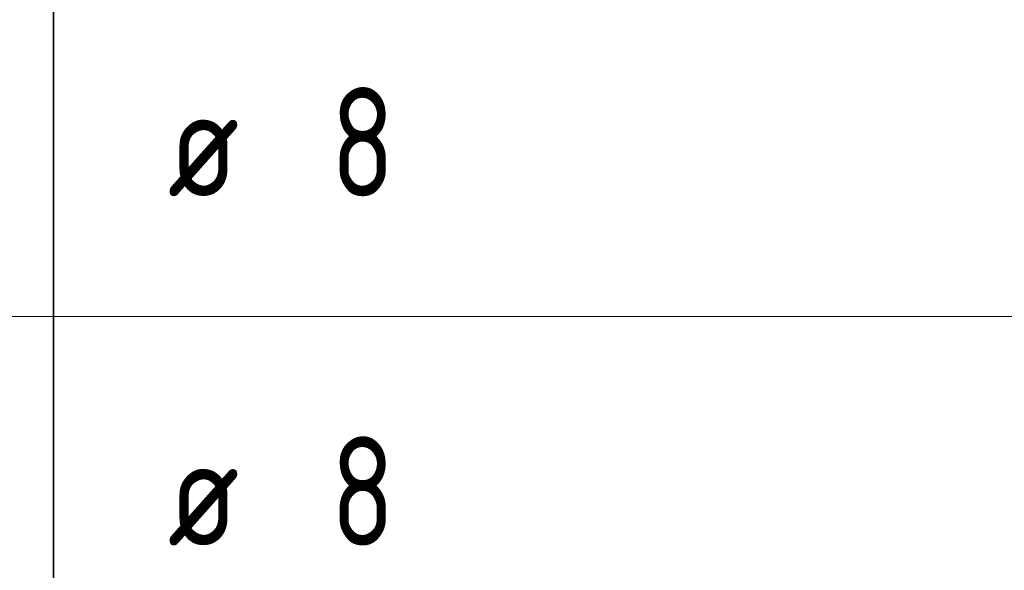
# Model space of a CAD drawing. Header units: metres. Extents: x -38 to 97, y -15 to 21.
# Tile 178 of 230: x 75.34 to 77.6, y 8.69 to 9.95. Entities that reach past the tile are written whole.
import ezdxf

# ---------------------------------------------------------------- set-up
doc = ezdxf.new("R2010")
doc.units = ezdxf.units.M
doc.styles.add('ISOCPEUR', font='txt')

msp = doc.modelspace()

# ---------------------------------------------------------------- linework, layer by layer
at = {"color": 7, "linetype": 'Continuous', "lineweight": 35, "transparency": 33554687}
for p, q in [((75.4198, 10.0717), (75.4198, 9.2717)), ((75.4198, 9.2717), (75.4198, 8.4717))]:
    msp.add_line(p, q, dxfattribs=at)
at = {"color": 7, "linetype": 'Continuous', "lineweight": 13, "transparency": 33554687}
msp.add_line((86.4198, 9.2717), (67.9198, 9.2717), dxfattribs=at)

# ---------------------------------------------------------------- texts
at = {"color": 7, "linetype": 'Continuous', "lineweight": 35, "transparency": 33554687, "char_height": 0.25, "attachment_point": 7, "style": 'ISOCPEUR'}
for s, insert, width in [('\\W0.78;8', (76.055, 9.5467), 0.272006), ('\\W0.82;ø', (75.6817, 9.5467), 0.327205), ('\\W0.78;8', (76.055, 8.7467), 0.272006), ('\\W0.82;ø', (75.6817, 8.7467), 0.327205)]:
    msp.add_mtext(s, dxfattribs=dict(at, insert=insert, width=width))

doc.saveas('drawing.dxf')
